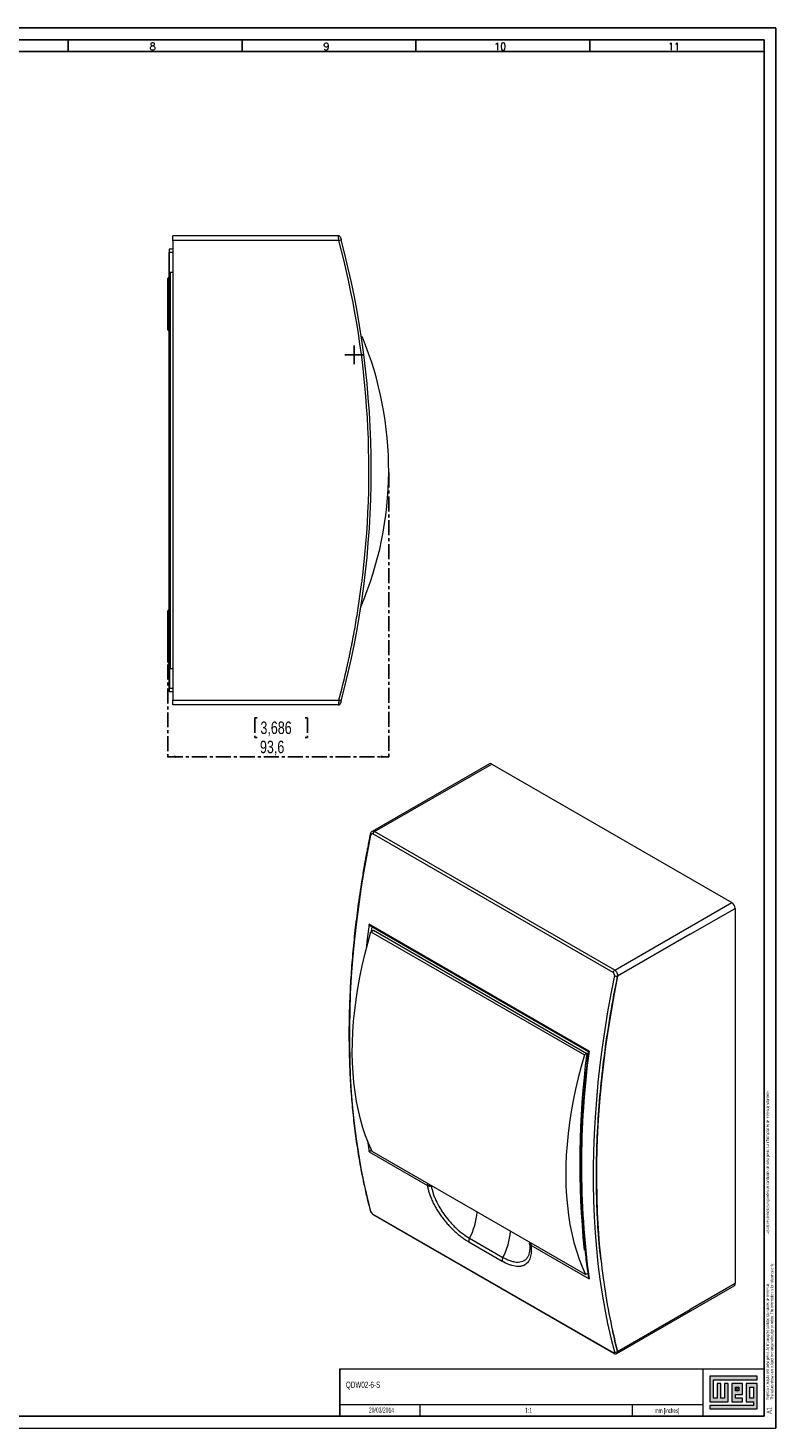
# Model space of a CAD drawing. Header units: millimetres. Extents: x 0 to 841, y 0 to 594.
# Tile 3 of 3: x 524 to 841, y 0 to 594. Entities that reach past the tile are written whole.
import ezdxf

# ---------------------------------------------------------------- set-up
doc = ezdxf.new("R2010")
doc.units = ezdxf.units.MM
doc.linetypes.add('CENTER', pattern=[10.16, 6.35, -1.27, 1.27, -1.27])
for name, color, linetype in [('CENTRO', 7, 'CENTER'), ('FORMATO', 7, 'Continuous'), ('LEGENDA', 7, 'Continuous')]:
    doc.layers.add(name, color=color, linetype=linetype)
doc.styles.add('SLDTEXTSTYLE0', font='ROMANS')
doc.styles.add('SLDTEXTSTYLE1', font='TXT', dxfattribs={"width": 0.605})
doc.styles.add('SLDTEXTSTYLE2', font='TXT', dxfattribs={"width": 0.569583})
doc.styles.add('SLDTEXTSTYLE3', font='TXT', dxfattribs={"width": 0.75})
doc.dimstyles.new('SLDDIMSTYLE0', dxfattribs={"dimtxt": 5.291667, "dimasz": 3.302, "dimexe": 0, "dimexo": 0.0625, "dimgap": 1.322917, "dimtad": 1, "dimdec": 1, "dimrnd": 1e-09, "dimzin": 12, "dimdsep": 46, "dimtxsty": 'SLDTEXTSTYLE3', "dimsah": 1, "dimcen": 0.09, "dimadec": 0, "dimazin": 3, "dimtfac": 1, "dimtdec": 1, "dimtofl": 0, "dimtmove": 0, "dimatfit": 3, "dimfxl": 1, "dimfrac": 2, "dimtolj": 1, "dimtzin": 12, "dimarcsym": 0})

# ---------------------------------------------------------------- blocks, each defined once
blk = doc.blocks.new('SW_NOTE_0')
at = {"color": 0, "linetype": 'Continuous', "lineweight": 0, "attachment_point": 1, "rotation": 90}
for s, insert, char_height, style in [('Sujeito a alteração sem aviso prévio. As informações contidas são valores de referência.                                                           Los valores demostrados pueden ser cambiados sin aviso previo. La información és de referencia solamente.', (-1.71, 0), 1.32292, 'SLDTEXTSTYLE2'), ('The values shown are subject to change without prior notice. The information is for reference only.', (0.06, 0), 1.3229, 'SLDTEXTSTYLE1')]:
    blk.add_mtext(s, dxfattribs=dict(at, insert=insert, char_height=char_height, style=style))
blk = doc.blocks.new('_D_1')
at = {"layer": 'CENTRO'}
for p, q in [((676.77, 405.43), (676.77, 283.8)), ((583.16, 323.96), (583.16, 283.8)), ((621.02, 301.34), (619.94, 301.34)), ((619.94, 301.34), (619.94, 292.93)), ((641.29, 301.34), (642.36, 301.34)), ((642.36, 301.34), (642.36, 292.93)), ((619.94, 292.93), (621.02, 292.93)), ((642.36, 292.93), (641.29, 292.93)), ((583.16, 284.8), (676.77, 284.8))]:
    blk.add_line(p, q, dxfattribs=at)
for points in [[(583.16, 284.8), (586.46, 284.3), (586.46, 285.31)], [(676.77, 284.8), (673.47, 285.31), (673.47, 284.3)]]:
    blk.add_solid(points, dxfattribs=at)
at = {"layer": 'CENTRO', "char_height": 5.292, "attachment_point": 1, "style": 'SLDTEXTSTYLE3'}
for s, insert in [('3,686', (622.36, 299.75, 0.1)), ('93,6', (622.17, 291.62, 0.1))]:
    blk.add_mtext(s, dxfattribs=dict(at, insert=insert))
blk = doc.blocks.new('SW_CENTERMARKSYMBOL_2')
at = {"layer": 'CENTRO', "color": 0}
for p, q in [((-2.5, 0), (-3.95, 0)), ((0, 0), (-2.5, 0)), ((0, 2.5), (0, 3.95)), ((0, 0), (0, 2.5)), ((0, 0), (0, -2.5)), ((0, 0), (2.5, 0)), ((2.5, 0), (3.95, 0)), ((0, -2.5), (0, -3.95))]:
    blk.add_line(p, q, dxfattribs=at)

msp = doc.modelspace()

# ---------------------------------------------------------------- hatches: boundary and pattern name
at = {"linetype": 'Continuous'}
msp.add_hatch(color=7, dxfattribs=at).paths.add_polyline_path([(812.99, 21.93), (812.99, 11.15), (820.69, 11.15), (820.69, 18.85), (819.15, 18.85), (819.15, 12.69), (817.61, 12.69), (817.61, 18.85), (816.07, 18.85), (816.07, 12.69), (814.53, 12.69), (814.53, 20.39), (833.01, 20.39), (833.01, 21.93)], flags=0)
h = msp.add_hatch(color=7, dxfattribs=at)
h.paths.add_polyline_path([(812.99, 8.07), (833.01, 8.07), (833.01, 18.85), (828.39, 18.85), (828.39, 11.15), (831.47, 11.15), (831.47, 9.61), (812.99, 9.61)], flags=0)
h.paths.add_polyline_path([(829.93, 17.31), (831.47, 17.31), (831.47, 12.69), (829.93, 12.69)], flags=0)
h = msp.add_hatch(color=7, dxfattribs=at)
h.paths.add_polyline_path([(826.85, 12.69), (823.77, 12.69), (823.77, 14.23), (826.85, 14.23), (826.85, 18.85), (822.23, 18.85), (822.23, 11.15), (826.85, 11.15)], flags=0)
h.paths.add_polyline_path([(825.31, 15.77), (823.77, 15.77), (823.77, 17.31), (825.31, 17.31)], flags=0)
h = msp.add_hatch(dxfattribs=at)
h.set_pattern_fill('ANSI31', color=8, scale=0.25, style=0)
h.paths.add_polyline_path([(825.31, 15.77), (823.77, 15.77), (823.77, 17.31), (825.31, 17.31)], flags=0)

# ---------------------------------------------------------------- linework, layer by layer
at = {"color": 7, "linetype": 'Continuous', "lineweight": 15}
for p, q in [((585.16, 503.81), (585.16, 505.81)), ((655.39, 505.81), (585.16, 505.81)), ((583.66, 499.34), (583.86, 499.34)), ((585.16, 500.14), (583.86, 500.14)), ((583.86, 498.68), (583.86, 499.34)), ((585.16, 503.81), (585.16, 308.81)), ((612.16, 503.81), (585.16, 503.81)), ((655.66, 503.81), (612.16, 503.81)), ((655.66, 503.81), (656.63, 504.06)), ((583.66, 490.29), (583.66, 498.85)), ((585.16, 498.68), (583.86, 498.68)), ((583.86, 490.29), (583.86, 498.68)), ((583.16, 476.81), (583.16, 487.66)), ((583.66, 488.06), (583.56, 488.06)), ((583.66, 322.32), (583.66, 490.29)), ((585.16, 490.32), (584.06, 490.32)), ((584.06, 490.32), (584.06, 322.29)), ((583.16, 465.96), (583.16, 476.81)), ((583.56, 465.56), (583.66, 465.56)), ((665.6, 462.89), (665.14, 462.89)), ((665.76, 361.74), (665.74, 361.74)), ((583.16, 335.81), (583.16, 346.66)), ((583.66, 347.06), (583.56, 347.06)), ((583.16, 324.96), (583.16, 335.81)), ((583.56, 324.56), (583.66, 324.56)), ((583.66, 313.76), (583.66, 322.32)), ((583.86, 322.32), (583.86, 313.93)), ((584.06, 322.29), (585.16, 322.29)), ((583.66, 313.27), (583.86, 313.27)), ((583.86, 313.27), (583.86, 313.93)), ((583.86, 313.93), (585.16, 313.93)), ((583.86, 312.47), (585.16, 312.47)), ((585.16, 308.81), (612.16, 308.81)), ((585.16, 306.81), (585.16, 308.81)), ((655.39, 306.81), (585.16, 306.81)), ((612.16, 308.81), (655.66, 308.81)), ((655.4, 306.88), (655.39, 306.81)), ((655.4, 306.85), (655.55, 306.82)), ((719.46, 281.81), (669.74, 253.11)), ((670.8, 253.04), (720.46, 281.71)), ((720.46, 281.71), (822.28, 222.93)), ((771.94, 193.26), (670.11, 252.04)), ((772.62, 194.26), (670.8, 253.04)), ((772.62, 194.26), (822.28, 222.93)), ((804.61, 209.46), (823.7, 220.48)), ((823.7, 220.48), (823.7, 61.25)), ((761.76, 159.95), (668.43, 213.83)), ((669.19, 212.91), (761.39, 159.69)), ((669.23, 210.56), (670.27, 211.16)), ((669.23, 210.56), (759.74, 158.31)), ((669.46, 210.7), (669.69, 212.63)), ((670.27, 211.16), (760.78, 158.91)), ((804.61, 209.46), (773.85, 191.7)), ((760.78, 158.91), (759.74, 158.31)), ((668.43, 117.22), (693.16, 102.95)), ((760.21, 65.09), (669.7, 117.34)), ((693.16, 102.95), (693.16, 102.91)), ((670.11, 90.76), (771.94, 31.98)), ((670.3, 90.5), (772.12, 31.72)), ((710.76, 78.94), (724.9, 70.77)), ((711.05, 80.49), (725.19, 72.33)), ((736.48, 78.79), (736.45, 78.58)), ((736.45, 78.58), (736.47, 78.28)), ((737.04, 77.58), (737.04, 77.62)), ((737.04, 77.62), (761.76, 63.34)), ((736.51, 75.07), (736.49, 74.98)), ((759.99, 75.45), (759.63, 75.66)), ((766.71, 71.58), (766.71, 71.58)), ((766.72, 71.58), (766.71, 71.58)), ((760.21, 65.09), (761.2, 65.67)), ((773.57, 31.64), (823.28, 60.34)), ((823.7, 61.25), (804.61, 50.23)), ((773.85, 32.48), (804.61, 50.23)), ((771.69, 41.29), (771.69, 41.29))]:
    msp.add_line(p, q, dxfattribs=at)
at = {"color": 8, "linetype": 'Continuous', "lineweight": 15}
for p, q in [((583.86, 499.34), (583.86, 500.14)), ((583.56, 482.07), (583.56, 488.06)), ((583.56, 476.45), (583.56, 476.81)), ((583.56, 465.56), (583.56, 470.51)), ((583.56, 342.1), (583.56, 347.06)), ((583.56, 335.81), (583.56, 336.16)), ((583.56, 324.56), (583.56, 330.53)), ((583.86, 312.47), (583.86, 313.27)), ((667.79, 121.82), (668.43, 117.22)), ((694.85, 102.82), (694.85, 102.68)), ((694.85, 102.68), (695.07, 102.7)), ((760.99, 65.54), (761.24, 65.39))]:
    msp.add_line(p, q, dxfattribs=at)
at = {"color": 7, "linetype": 'Continuous', "lineweight": 0}
for p, q in [((833.01, 21.93), (812.99, 21.93)), ((812.99, 21.93), (812.99, 11.15)), ((814.53, 20.39), (833.01, 20.39)), ((814.53, 12.69), (814.53, 20.39)), ((817.61, 18.85), (816.07, 18.85)), ((816.07, 18.85), (816.07, 12.69)), ((817.61, 12.69), (817.61, 18.85)), ((820.69, 18.85), (819.15, 18.85)), ((819.15, 18.85), (819.15, 12.69)), ((820.69, 11.15), (820.69, 18.85)), ((826.85, 18.85), (822.23, 18.85)), ((822.23, 18.85), (822.23, 11.15)), ((826.85, 14.23), (826.85, 18.85)), ((833.01, 18.85), (828.39, 18.85)), ((828.39, 18.85), (828.39, 11.15)), ((833.01, 20.39), (833.01, 21.93)), ((833.01, 8.07), (833.01, 18.85)), ((816.07, 12.69), (814.53, 12.69)), ((819.15, 12.69), (817.61, 12.69)), ((823.77, 17.31), (825.31, 17.31)), ((823.77, 15.77), (823.77, 17.31)), ((825.31, 15.77), (823.77, 15.77)), ((823.77, 14.23), (826.85, 14.23)), ((823.77, 12.69), (823.77, 14.23)), ((826.85, 12.69), (823.77, 12.69)), ((825.31, 17.31), (825.31, 15.77)), ((826.85, 11.15), (826.85, 12.69)), ((829.93, 12.69), (829.93, 17.31)), ((829.93, 17.31), (831.47, 17.31)), ((831.47, 12.69), (829.93, 12.69)), ((831.47, 17.31), (831.47, 12.69)), ((689.95, 10.03), (689.95, 5)), ((780, 10.03), (780, 5)), ((812.99, 11.15), (820.69, 11.15)), ((812.99, 9.61), (812.99, 8.07)), ((831.47, 9.61), (812.99, 9.61)), ((812.99, 8.07), (833.01, 8.07)), ((822.23, 11.15), (826.85, 11.15)), ((828.39, 11.15), (831.47, 11.15)), ((831.47, 11.15), (831.47, 9.61))]:
    msp.add_line(p, q, dxfattribs=at)
at = {"color": 7, "linetype": 'Continuous', "lineweight": 15, "flags": 128}
for points in [[(658.71, 321.12), (658.71, 321.12), (658.71, 321.12), (658.71, 321.12), (658.71, 321.12), (658.71, 321.12), (658.71, 321.12), (658.71, 321.12), (658.71, 321.12)], [(669.22, 91.88), (667.73, 97.82), (666.37, 103.88), (665.15, 110.05), (664.06, 116.33), (663.1, 122.71), (662.28, 129.19), (661.6, 135.77), (661.05, 142.44), (660.64, 149.21), (660.37, 156.06), (660.23, 163), (660.23, 170.02), (660.37, 177.12), (660.64, 184.29), (661.05, 191.53), (661.6, 198.83), (662.28, 206.2), (663.1, 213.63), (664.06, 221.11), (665.15, 228.65), (666.37, 236.23), (667.73, 243.86), (669.22, 251.52)], [(669.7, 117.34), (668.29, 120.57), (667, 123.92), (665.84, 127.41), (664.81, 131.01), (663.91, 134.73), (663.15, 138.56), (662.51, 142.5), (662.02, 146.53), (661.65, 150.67), (661.43, 154.89), (661.34, 159.2), (661.38, 163.59), (661.57, 168.05), (661.88, 172.59), (662.34, 177.18), (662.93, 181.83), (663.65, 186.53), (664.51, 191.27), (665.49, 196.05), (666.61, 200.87), (667.86, 205.7), (669.23, 210.56)], [(772.46, 191.92), (770.97, 184.26), (769.61, 176.63), (768.38, 169.05), (767.29, 161.52), (766.34, 154.03), (765.52, 146.61), (764.84, 139.24), (764.29, 131.93), (763.88, 124.69), (763.61, 117.52), (763.47, 110.42), (763.47, 103.4), (763.61, 96.47), (763.88, 89.61), (764.29, 82.85), (764.84, 76.17), (765.52, 69.59), (766.34, 63.11), (767.29, 56.73), (768.38, 50.45), (769.61, 44.28), (770.97, 38.22), (772.46, 32.28)], [(773.85, 191.7), (772.38, 184.18), (771.05, 176.71), (769.84, 169.27), (768.76, 161.88), (767.81, 154.54), (767, 147.25), (766.31, 140.02), (765.76, 132.85), (765.33, 125.74), (765.04, 118.7), (764.88, 111.73), (764.86, 104.83), (764.96, 98.01), (765.2, 91.28), (765.57, 84.62), (766.07, 78.05), (766.71, 71.58)], [(759.74, 158.31), (758.37, 153.45), (757.12, 148.61), (756, 143.8), (755.01, 139.02), (754.16, 134.28), (753.44, 129.58), (752.85, 124.93), (752.39, 120.33), (752.08, 115.8), (751.89, 111.34), (751.85, 106.95), (751.94, 102.64), (752.16, 98.42), (752.53, 94.28), (753.02, 90.25), (753.65, 86.31), (754.42, 82.48), (755.32, 78.76), (756.35, 75.16), (757.51, 71.67), (758.8, 68.32), (760.21, 65.09)], [(771.69, 41.29), (771.69, 41.29), (771.69, 41.29), (771.69, 41.29), (771.69, 41.29), (771.69, 41.29), (771.69, 41.29), (771.69, 41.29), (771.69, 41.29)]]:
    msp.add_lwpolyline(points, dxfattribs=at)
at = {"color": 8, "linetype": 'Continuous', "lineweight": 15, "flags": 128}
msp.add_lwpolyline([(668.43, 213.83), (667.66, 207.39), (667.23, 203.33)], dxfattribs=at)
at = {"color": 7, "linetype": 'Continuous', "lineweight": 15}
for centre, radius, start, end in [((655.39, 504.81), 1, 14.9986, 90), ((288.41, 406.31), 379.97, 353.26472, 14.86836), ((287.75, 406.31), 381.61, 345.15719, 14.84281), ((583.85, 498.87), 0.185, 185.84057, 274.83942), ((583.56, 487.66), 0.4, 90, 180), ((583.56, 465.96), 0.4, 180, 270), ((528.52, 406.43), 148.25, 336.95122, 22.38338), ((583.56, 346.66), 0.4, 90, 180), ((583.56, 324.96), 0.4, 180, 270), ((288.41, 406.31), 379.97, 345.13164, 347.04475), ((583.85, 313.75), 0.185, 85.16058, 174.15943), ((655.39, 307.81), 1, 270, 345.0014), ((719.87, 280.89), 1.01, 54.38242, 114.30712), ((671.65, 251.73), 1.57, 122.93392, 168.37303), ((820.63, 220.34), 3.07, 2.60548, 57.39452), ((773.47, 192.94), 1.57, 122.93392, 168.37303), ((1123.84, 112.3), 366.04, 172.68352, 185.74461), ((1117.24, 111.64), 358.74, 172.26195, 187.73805), ((694.27, 105.04), 2.4, 242.5277, 274.61049), ((713.22, 79.28), 2.49, 150.73304, 187.82256), ((737.54, 78.56), 1.1, 188.08793, 242.83379), ((727.36, 71.11), 2.49, 150.73304, 187.82255), ((822.75, 61.13), 0.959, 304.05635, 7.25583), ((1006.33, 94.06), 240.5, 192.67562, 194.83661), ((773, 33.43), 1.27, 244.51927, 311.48979)]:
    msp.add_arc(centre, radius, start, end, dxfattribs=at)
at = {"color": 8, "linetype": 'Continuous', "lineweight": 15}
for centre, radius, start, end in [((669.36, 251.94), 0.442, 184.28901, 250.96397), ((694.47, 103.06), 1.32, 150.61589, 184.79786), ((711.58, 102.73), 17.12, 178.94421, 180.2752), ((670.51, 90.84), 0.403, 191.84171, 238.36461), ((685.73, 93.86), 28.63, 332.17473, 355.49987), ((699.87, 85.69), 28.63, 332.17473, 355.49988), ((738.38, 77.72), 1.35, 150.99022, 184.42353), ((772.33, 32.06), 0.403, 191.84667, 238.26466)]:
    msp.add_arc(centre, radius, start, end, dxfattribs=at)
at = {"color": 7, "linetype": 'Continuous', "lineweight": 15}
for centre, start_param, end_param in [((584.06, 490.05), 1.570796, 2.094395), ((584.06, 322.56), 4.18879, 4.712389)]:
    msp.add_ellipse(centre, major_axis=(0.4, 0), ratio=0.674509, start_param=start_param, end_param=end_param, dxfattribs=at)
for points, knots in [([(655.66, 503.81), (655.64, 503.94), (655.63, 504.06), (655.59, 504.31), (655.58, 504.44), (655.54, 504.68), (655.53, 504.79), (655.5, 505.01), (655.49, 505.11), (655.46, 505.3), (655.45, 505.38), (655.43, 505.53), (655.42, 505.6), (655.4, 505.75), (655.39, 505.81), (655.39, 505.81)], [0, 0, 0, 0, 0.125, 0.125, 0.25, 0.25, 0.375, 0.375, 0.5, 0.5, 0.625, 0.625, 0.75, 0.75, 1, 1, 1, 1]), ([(655.55, 505.79), (655.52, 505.8), (655.47, 505.8), (655.42, 505.78), (655.4, 505.77)], [0, 0, 0, 0, 0.4966805, 1, 1, 1, 1]), ([(656.36, 505.06), (656.36, 505.06), (656.39, 504.95), (656.47, 504.67), (656.49, 504.56), (656.56, 504.32), (656.59, 504.19), (656.63, 504.06)], [0, 0, 0, 0, 0.5, 0.5, 0.75, 0.75, 1, 1, 1, 1]), ([(583.86, 500.14), (583.85, 500.14), (583.82, 500.14), (583.78, 500.13), (583.74, 500.11), (583.71, 500.08), (583.69, 500.04), (583.67, 500.01), (583.66, 499.99), (583.66, 499.96), (583.66, 499.95), (583.66, 499.93)], [0, 0, 0, 0, 0.115494, 0.230269, 0.338837, 0.437768, 0.527523, 0.614582, 0.711415, 0.832209, 1, 1, 1, 1]), ([(583.66, 499.93), (583.66, 499.93), (583.66, 499.93), (583.66, 499.88), (583.66, 499.78), (583.66, 499.64), (583.66, 499.49), (583.66, 499.39), (583.66, 499.34)], [0, 0, 0, 0, 0.028769, 0.238483, 0.448197, 0.649043, 0.824363, 1, 1, 1, 1]), ([(583.66, 499.34), (583.66, 499.25), (583.66, 499.15), (583.66, 498.97), (583.66, 498.9), (583.66, 498.85)], [0, 0, 0, 0, 0.5, 0.5, 1, 1, 1, 1]), ([(583.86, 490.29), (583.8, 490.26), (583.75, 490.26), (583.68, 490.27), (583.66, 490.28), (583.66, 490.29)], [0, 0, 0, 0, 0.5, 0.5, 1, 1, 1, 1]), ([(658.71, 321.12), (658.85, 321.76), (659.14, 323.04), (659.57, 324.95), (659.98, 326.87), (660.39, 328.79), (660.78, 330.72), (661.57, 334.68), (662.69, 340.71), (664.02, 348.81), (664.9, 355.02), (665.45, 359.34), (665.65, 360.94), (665.74, 361.74)], [0, 0, 0, 0, 0.047599, 0.0952, 0.142803, 0.19041, 0.238022, 0.285641, 0.484671, 0.683661, 0.882703, 0.941356, 1, 1, 1, 1]), ([(583.86, 322.32), (583.8, 322.35), (583.75, 322.35), (583.68, 322.34), (583.66, 322.33), (583.66, 322.32)], [0, 0, 0, 0, 0.5, 0.5, 1, 1, 1, 1]), ([(583.66, 313.76), (583.66, 313.71), (583.66, 313.64), (583.66, 313.46), (583.66, 313.36), (583.66, 313.27)], [0, 0, 0, 0, 0.5, 0.5, 1, 1, 1, 1]), ([(583.66, 313.27), (583.66, 313.22), (583.66, 313.12), (583.66, 312.97), (583.66, 312.87), (583.66, 312.83), (583.66, 312.82)], [0, 0, 0, 0, 0.277066, 0.586632, 0.922413, 1, 1, 1, 1]), ([(583.66, 312.82), (583.66, 312.77), (583.66, 312.68), (583.68, 312.59), (583.72, 312.52), (583.79, 312.48), (583.84, 312.47), (583.86, 312.47)], [0, 0, 0, 0, 0.373084, 0.561126, 0.721815, 0.867369, 1, 1, 1, 1]), ([(656.63, 308.55), (656.63, 308.55), (656.61, 308.55), (656.51, 308.58), (656.44, 308.6), (656.25, 308.65), (656.14, 308.68), (655.9, 308.74), (655.77, 308.78), (655.66, 308.81)], [0, 0, 0, 0, 0.25, 0.25, 0.5, 0.5, 0.75, 0.75, 1, 1, 1, 1]), ([(656.31, 307.4), (656.32, 307.43), (656.34, 307.48), (656.37, 307.58), (656.38, 307.63)], [0, 0, 0, 0, 0.516233, 1, 1, 1, 1]), ([(656.63, 308.55), (656.59, 308.42), (656.56, 308.29), (656.49, 308.05), (656.47, 307.94), (656.42, 307.75), (656.39, 307.68), (656.37, 307.57), (656.36, 307.55), (656.36, 307.55)], [0, 0, 0, 0, 0.25, 0.25, 0.5, 0.5, 0.75, 0.75, 1, 1, 1, 1]), ([(668.92, 251.91), (668.73, 250.95), (668.37, 249.17), (667.9, 246.71), (667.51, 244.64), (667.19, 242.95), (666.93, 241.52), (666.39, 238.5), (665.3, 232.1), (663.89, 222.78), (662.56, 212.27), (661.53, 202.27), (660.75, 192.38), (660.34, 184.84), (660.14, 179.57), (660.04, 176.46), (659.97, 173.31), (659.93, 170.29), (659.92, 167.35), (659.93, 164.25), (659.97, 160.87), (660.05, 157.35), (660.16, 153.9), (660.3, 150.51), (660.48, 147.17), (660.81, 141.91), (661.39, 134.8), (662.39, 125.95), (663.63, 117.29), (664.77, 110.8), (665.63, 106.42), (666.11, 104.11), (666.52, 102.21), (666.89, 100.56), (667.25, 98.97), (667.72, 97.03), (668.28, 94.73), (668.71, 93.1), (668.94, 92.22)], [0, 0, 0, 0, 0.0162119, 0.030195, 0.0419427, 0.05145, 0.0590588, 0.0665347, 0.1030308, 0.1688104, 0.2275441, 0.2862792, 0.3450157, 0.4037537, 0.4222153, 0.4408924, 0.460611, 0.4798864, 0.4966497, 0.5151043, 0.5375597, 0.5597944, 0.5814969, 0.6028712, 0.6242337, 0.6455965, 0.7043434, 0.7630922, 0.8218429, 0.8805957, 0.8978309, 0.914431, 0.9296218, 0.9384363, 0.9498878, 0.9639707, 0.9806777, 1, 1, 1, 1]), ([(669.74, 253.11), (669.64, 253.04), (669.45, 252.91), (669.21, 252.62), (669.02, 252.28), (668.96, 252.03), (668.92, 251.91)], [0, 0, 0, 0, 0.257189, 0.509005, 0.757431, 1, 1, 1, 1]), ([(670.11, 252.04), (669.92, 252.15), (669.72, 252.15), (669.47, 252.01), (669.4, 251.93), (669.28, 251.75), (669.24, 251.64), (669.22, 251.52)], [0, 0, 0, 0, 0.5, 0.5, 0.75, 0.75, 1, 1, 1, 1]), ([(669.2, 212.91), (669.19, 212.92), (669.11, 212.96), (668.92, 213.11), (668.71, 213.35), (668.56, 213.57), (668.48, 213.71), (668.45, 213.78), (668.43, 213.83)], [0, 0, 0, 0, 0.027693, 0.232227, 0.614938, 0.807422, 0.876472, 1, 1, 1, 1]), ([(766.71, 71.58), (765.72, 80.69), (765.12, 90.08), (764.73, 109.34), (764.93, 119.22), (766.13, 139.36), (767.12, 149.62), (769.9, 170.46), (771.68, 181.03), (773.85, 191.7)], [0, 0, 0, 0, 0.25, 0.25, 0.5, 0.5, 0.75, 0.75, 1, 1, 1, 1]), ([(772.46, 191.92), (772.48, 192.04), (772.49, 192.17), (772.46, 192.43), (772.43, 192.57), (772.34, 192.81), (772.27, 192.93), (772.12, 193.13), (772.03, 193.2), (771.94, 193.26)], [0, 0, 0, 0, 0.25, 0.25, 0.5, 0.5, 0.75, 0.75, 1, 1, 1, 1]), ([(772.46, 191.92), (772.54, 191.88), (772.64, 191.83), (772.89, 191.75), (773.02, 191.71), (773.29, 191.67), (773.43, 191.66), (773.66, 191.66), (773.77, 191.68), (773.85, 191.7)], [0, 0, 0, 0, 0.25, 0.25, 0.5, 0.5, 0.75, 0.75, 1, 1, 1, 1]), ([(772.62, 194.26), (772.72, 194.2), (772.81, 194.14), (772.99, 193.99), (773.07, 193.9), (773.24, 193.71), (773.31, 193.61), (773.45, 193.39), (773.52, 193.27), (773.68, 192.92), (773.77, 192.67), (773.84, 192.3), (773.85, 192.17), (773.86, 191.93), (773.86, 191.81), (773.85, 191.7)], [0, 0, 0, 0, 0.125, 0.125, 0.25, 0.25, 0.375, 0.375, 0.5, 0.5, 0.75, 0.75, 0.875, 0.875, 1, 1, 1, 1]), ([(761.4, 159.69), (761.22, 158.25), (760.83, 155.15), (760.35, 150.63), (759.93, 146.31), (759.6, 142.62), (759.35, 139.54), (759.16, 136.87), (758.99, 134.39), (758.84, 131.89), (758.7, 129.32), (758.58, 126.69), (758.47, 124.01), (758.38, 121.29), (758.3, 118.56), (758.25, 115.8), (758.22, 113.12), (758.21, 110.81), (758.21, 108.99), (758.22, 107.57), (758.23, 106.15), (758.25, 104.51), (758.29, 102.53), (758.37, 99.39), (758.51, 95.42), (758.7, 91.66), (758.86, 88.91), (758.99, 86.83), (759.17, 84.41), (759.39, 81.64), (759.67, 78.54), (760.02, 75.12), (760.44, 71.41), (760.9, 67.73), (761.25, 65.31), (761.41, 64.21)], [0, 0, 0, 0, 0.0423586, 0.0911978, 0.134009, 0.1707739, 0.2014788, 0.2264705, 0.251154, 0.2763915, 0.3021827, 0.3290707, 0.3565028, 0.3843009, 0.4124364, 0.4409083, 0.4697002, 0.49557, 0.5129927, 0.5267027, 0.5402431, 0.5575273, 0.5785572, 0.6027875, 0.6571529, 0.7054458, 0.7241021, 0.7464685, 0.7728569, 0.8032625, 0.8376791, 0.8753774, 0.916927, 0.9623155, 1, 1, 1, 1]), ([(761.76, 159.95), (761.68, 159.9), (761.51, 159.8), (761.4, 159.72), (761.39, 159.7), (761.39, 159.69)], [0, 0, 0, 0, 0.4166042, 0.8315297, 1, 1, 1, 1]), ([(668.43, 117.22), (668.5, 117.27), (668.65, 117.36), (668.92, 117.53), (669.16, 117.69), (669.33, 117.8), (669.43, 117.88), (669.47, 117.91)], [0, 0, 0, 0, 0.301567, 0.601919, 0.76241, 0.904223, 1, 1, 1, 1]), ([(694.46, 102.65), (694.34, 102.65), (694.22, 102.65), (693.98, 102.68), (693.87, 102.7), (693.53, 102.77), (693.33, 102.85), (693.16, 102.95)], [0, 0, 0, 0, 0.25, 0.25, 0.5, 0.5, 1, 1, 1, 1]), ([(693.16, 102.91), (693.18, 102.81), (693.21, 102.6), (693.27, 102.29), (693.33, 101.97), (693.4, 101.65), (693.52, 101.17), (693.69, 100.52), (693.93, 99.7), (694.21, 98.87), (694.64, 97.74), (695.25, 96.31), (696.11, 94.59), (697.09, 92.86), (698.17, 91.15), (699.36, 89.48), (700.62, 87.85), (701.96, 86.28), (703.37, 84.79), (704.81, 83.38), (706.04, 82.3), (707.03, 81.49), (707.78, 80.91), (708.53, 80.37), (709.19, 79.91), (709.77, 79.53), (710.26, 79.23), (710.59, 79.03), (710.76, 78.94)], [0, 0, 0, 0, 0.012531, 0.025058, 0.037583, 0.050112, 0.06265, 0.093754, 0.124864, 0.15604, 0.187218, 0.250025, 0.312366, 0.374558, 0.437174, 0.499805, 0.561985, 0.624301, 0.687111, 0.74944, 0.811612, 0.842948, 0.874263, 0.905702, 0.937128, 0.958091, 0.979041, 1, 1, 1, 1]), ([(694.85, 102.68), (695, 101.72), (695.23, 100.72), (695.72, 99.19), (695.9, 98.67), (696.31, 97.62), (696.54, 97.08), (697.28, 95.48), (697.84, 94.42), (698.79, 92.83), (699.12, 92.31), (699.83, 91.25), (700.19, 90.73), (701.32, 89.21), (702.12, 88.22), (703.38, 86.81), (703.82, 86.34), (704.69, 85.45), (705.14, 85.02), (706.48, 83.78), (707.38, 83.01), (709.23, 81.62), (710.15, 81.02), (711.05, 80.49)], [0, 0, 0, 0, 0.125, 0.125, 0.1875, 0.1875, 0.25, 0.25, 0.375, 0.375, 0.4375, 0.4375, 0.5, 0.5, 0.625, 0.625, 0.6875, 0.6875, 0.75, 0.75, 0.875, 0.875, 1, 1, 1, 1]), ([(668.94, 92.22), (668.98, 92.09), (669.08, 91.8), (669.36, 91.34), (669.7, 90.96), (670.03, 90.67), (670.21, 90.56), (670.3, 90.5)], [0, 0, 0, 0, 0.2096544, 0.4412188, 0.7014477, 0.8457869, 1, 1, 1, 1]), ([(669.22, 91.88), (669.24, 91.79), (669.29, 91.68), (669.4, 91.47), (669.47, 91.37), (669.64, 91.16), (669.73, 91.06), (669.92, 90.89), (670.02, 90.81), (670.11, 90.76)], [0, 0, 0, 0, 0.25, 0.25, 0.5, 0.5, 0.75, 0.75, 1, 1, 1, 1]), ([(737.04, 77.58), (737.18, 76.55), (737.23, 75.6), (737.17, 74.27), (737.13, 73.84), (737, 73.04), (736.83, 72.28), (736.57, 71.62), (736.34, 71.15), (736.26, 71), (736.08, 70.72), (735.99, 70.58), (735.5, 69.92), (735.03, 69.51), (734.21, 69.04), (733.91, 68.91), (733.44, 68.76), (733.28, 68.72), (732.95, 68.64), (732.78, 68.61), (731.91, 68.5), (731.15, 68.53), (729.92, 68.73), (729.5, 68.82), (728.63, 69.07), (728.18, 69.22), (726.82, 69.75), (725.88, 70.21), (724.9, 70.77)], [0, 0, 0, 0, 0.125, 0.125, 0.1875, 0.1875, 0.25, 0.3125, 0.3125, 0.34375, 0.34375, 0.375, 0.375, 0.5, 0.5, 0.5625, 0.5625, 0.59375, 0.59375, 0.625, 0.625, 0.75, 0.75, 0.8125, 0.8125, 0.875, 0.875, 1, 1, 1, 1]), ([(737.04, 77.62), (736.86, 77.72), (736.72, 77.84), (736.52, 78.11), (736.47, 78.26), (736.45, 78.41)], [0, 0, 0, 0, 0.5, 0.5, 1, 1, 1, 1]), ([(736.46, 78.37), (736.52, 77.74), (736.66, 76.53), (736.56, 75.54), (736.51, 75.06)], [0, 0, 0, 0, 0.51941, 1, 1, 1, 1]), ([(761.4, 64.21), (761.44, 64.05), (761.49, 63.82), (761.61, 63.59), (761.69, 63.45), (761.74, 63.38), (761.76, 63.34)], [0, 0, 0, 0, 0.496251, 0.748065, 0.838395, 1, 1, 1, 1]), ([(771.94, 31.98), (772.13, 31.87), (772.29, 31.84), (772.43, 31.93), (772.46, 31.98), (772.49, 32.11), (772.48, 32.19), (772.46, 32.28)], [0, 0, 0, 0, 0.5, 0.5, 0.75, 0.75, 1, 1, 1, 1]), ([(772.12, 31.72), (772.23, 31.66), (772.47, 31.54), (772.85, 31.47), (773.23, 31.49), (773.45, 31.59), (773.57, 31.64)], [0, 0, 0, 0, 0.2282229, 0.4729816, 0.7326901, 1, 1, 1, 1])]:
    msp.add_open_spline(points, degree=3, knots=knots, dxfattribs=at)
at = {"color": 8, "linetype": 'Continuous', "lineweight": 15}
for points, knots in [([(655.66, 308.81), (655.63, 308.54), (655.56, 308.02), (655.47, 307.37), (655.41, 306.95), (655.41, 306.9), (655.4, 306.88)], [0, 0, 0, 0, 0.282826, 0.564686, 0.846657, 1, 1, 1, 1]), ([(670.8, 253.04), (670.61, 253.13), (670.23, 253.29), (669.9, 253.17), (669.74, 253.11)], [0, 0, 0, 0, 0.5021394, 1, 1, 1, 1]), ([(668.94, 92.22), (668.94, 92.22), (668.95, 92.16), (669.02, 92.03), (669.14, 91.94), (669.22, 91.88)], [0, 0, 0, 0, 0.059154, 0.388393, 1, 1, 1, 1]), ([(736.51, 78.77), (736.5, 78.76), (736.47, 78.69), (736.44, 78.57), (736.45, 78.46), (736.45, 78.41)], [0, 0, 0, 0, 0.119945, 0.574596, 1, 1, 1, 1]), ([(736.49, 74.98), (736.42, 74.57), (736.26, 73.66), (735.75, 72.52), (735.03, 71.54), (734.1, 70.83), (732.98, 70.39), (731.68, 70.22), (730.24, 70.33), (728.66, 70.72), (726.97, 71.37), (725.79, 72.01), (725.19, 72.33)], [0, 0, 0, 0, 0.086577, 0.188101, 0.290245, 0.391522, 0.493347, 0.594855, 0.695958, 0.797746, 0.898647, 1, 1, 1, 1]), ([(773.57, 31.64), (773.57, 31.64), (773.71, 31.66), (773.85, 31.93), (773.85, 32.29), (773.85, 32.48)], [0, 0, 0, 0, 0.003437, 0.501503, 1, 1, 1, 1])]:
    msp.add_open_spline(points, degree=3, knots=knots, dxfattribs=at)
at = {"color": 7, "linetype": 'Continuous', "lineweight": 15}
for points in [[(694.85, 102.68), (694.72, 102.66), (694.59, 102.65), (694.46, 102.65)], [(766.72, 71.58), (767.86, 61.05), (769.53, 50.92), (771.69, 41.29)], [(771.69, 41.29), (771.69, 41.29), (771.69, 41.29), (771.69, 41.29)], [(773.85, 32.48), (773.08, 35.37), (772.36, 38.31), (771.69, 41.29)]]:
    msp.add_open_spline(points, degree=3, dxfattribs=at)
at = {"layer": 'FORMATO'}
for p, q in [((841, 594), (0, 594)), ((841, 0), (841, 594)), ((836, 589), (25, 589)), ((540.9, 589), (540.9, 584)), ((614.6, 589), (614.6, 584)), ((688.3, 589), (688.3, 584)), ((762, 589), (762, 584)), ((836, 589), (836, 584)), ((25, 584), (836, 584)), ((835.95, 5), (835.95, 584)), ((656, 25.11), (656, 5)), ((835.95, 5), (24.95, 5))]:
    msp.add_line(p, q, dxfattribs=at)
at = {"layer": 'FORMATO', "lineweight": 0}
for p, q in [((656, 25.11), (836, 25.11)), ((810, 25), (810, 5)), ((655.95, 10), (689.95, 10.03)), ((689.95, 10.03), (809.95, 10.03)), ((0, 0), (841, 0))]:
    msp.add_line(p, q, dxfattribs=at)

# ---------------------------------------------------------------- block references
at = {"color": 7, "linetype": 'Continuous', "lineweight": 0}
msp.add_blockref('SW_NOTE_0', (838.49, 12.01), dxfattribs=at)
at = {"layer": 'CENTRO'}
msp.add_blockref('SW_CENTERMARKSYMBOL_2', (662.16, 455.31), dxfattribs=at)

# ---------------------------------------------------------------- texts
at = {"layer": 'FORMATO'}
for s, insert, char_height, attachment_point, style in [('8', (576.66, 587.66), 3, 2, 'SLDTEXTSTYLE0'), ('9', (650.36, 587.66), 3, 2, 'SLDTEXTSTYLE0'), ('10', (724.03, 587.66), 3, 2, 'SLDTEXTSTYLE0'), ('11', (797.73, 587.66), 3, 2, 'SLDTEXTSTYLE0'), ('mm [inches]', (789.69, 8.32), 1.9, 1, 'SLDTEXTSTYLE1')]:
    msp.add_mtext(s, dxfattribs=dict(at, insert=insert, char_height=char_height, attachment_point=attachment_point, style=style))
at = {"layer": 'LEGENDA', "style": 'SLDTEXTSTYLE1'}
for s, insert, char_height, attachment_point in [('QDW02-6-S', (658.62, 19.68), 2.646, 1), ('20/03/2014', (673.7, 8.68), 2.117, 2), ('1:1', (736.13, 8.56), 2.117, 2)]:
    msp.add_mtext(s, dxfattribs=dict(at, insert=insert, char_height=char_height, attachment_point=attachment_point))
at = {"layer": 'LEGENDA', "insert": (836.98, 5.98), "char_height": 2.381, "attachment_point": 1, "rotation": 90, "style": 'SLDTEXTSTYLE1'}
msp.add_mtext('A1', dxfattribs=at)

# ---------------------------------------------------------------- dimensions: what is measured, and where the dimension line sits
at = {"layer": 'CENTRO'}
dim = msp.add_linear_dim(base=(676.77, 284.8), p1=(583.16, 324.96), p2=(676.77, 406.43), dimstyle='SLDDIMSTYLE0', dxfattribs=at)
dim.commit()
dim.dimension.update_dxf_attribs({"geometry": '_D_1', "text_midpoint": (631.15, 284.8), "dimtype": 160})

doc.saveas('drawing.dxf')
